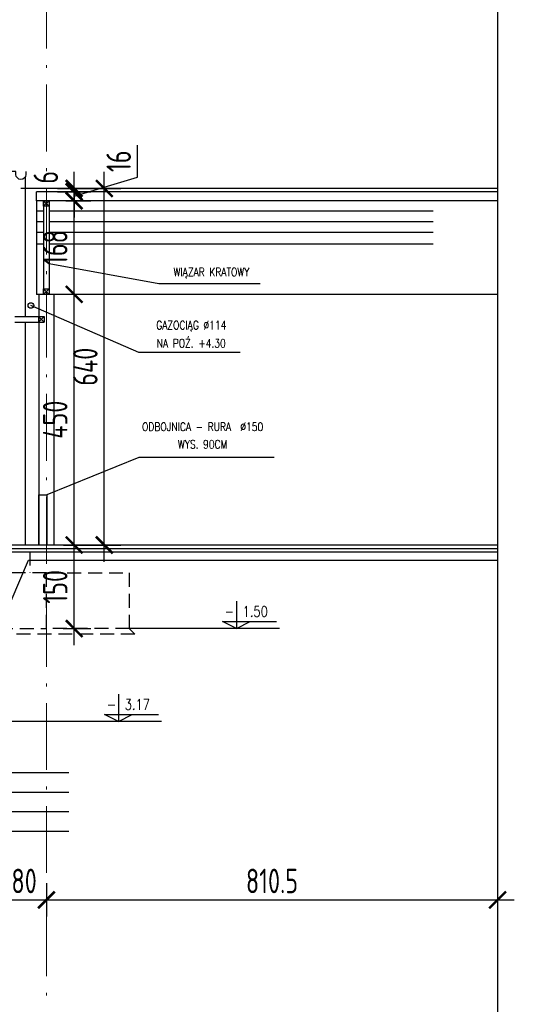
# Model space of a CAD drawing. Extents: x 153948 to 285449, y -89387 to -60195.
# Tile 107 of 108: x 284145 to 285034, y -77602 to -75835. Entities that reach past the tile are written whole.
import ezdxf
from ezdxf.enums import TextEntityAlignment as Align

# ---------------------------------------------------------------- set-up
doc = ezdxf.new("R2010")
doc.units = 0
doc.header["$LTSCALE"] = 100
doc.header["$MEASUREMENT"] = 0
doc.header["$PDMODE"] = 1
doc.linetypes.add('ACAD_ISO10W100', pattern=[18.5, 12, -3, 0.5, -3])
doc.linetypes.add('DASHED2', pattern=[0.375, 0.25, -0.125])
doc.layers.get('0').update_dxf_attribs({"linetype": 'CONTINUOUS'})
doc.layers.get('DEFPOINTS').update_dxf_attribs({"linetype": 'CONTINUOUS'})
for name, color, linetype in [('A-BUD-OP', 3, 'CONTINUOUS'), ('FUNDAM', 5, 'DASHED2'), ('GRUNT', 4, 'CONTINUOUS'), ('K-STA', 2, 'CONTINUOUS'), ('POSADZKA', 13, 'CONTINUOUS'), ('R-----OP', 2, 'CONTINUOUS'), ('R-RAM', 1, 'CONTINUOUS'), ('RYNNY', 2, 'CONTINUOUS'), ('WYMIARY', 1, 'CONTINUOUS')]:
    doc.layers.add(name, color=color, linetype=linetype)
doc.layers.add('OSIE', color=8, linetype='ACAD_ISO10W100', lineweight=15)
doc.styles.add('DYBY-NORMALNY-0-8-N', font='ROMANS.SHX', dxfattribs={"width": 0.8})
doc.styles.add('STYLE2', font='isocp.shx', dxfattribs={"width": 0.8})
doc.linetypes.add('ZIGZAG', pattern='A,0.0001,-0.2,[131,ltypeshp.shx,S=0.2,R=0,X=-0.2,Y=0],-0.4,[131,ltypeshp.shx,S=0.2,R=180,X=0.2,Y=0],-0.2', length=0.8001)
doc.dimstyles.new('KRESKI_100', dxfattribs={"dimscale": 20, "dimtxt": 2.2, "dimasz": 1.5, "dimexe": 1.5, "dimexo": 1.5, "dimgap": 0.6, "dimtad": 1, "dimdec": 1, "dimrnd": 0.5, "dimdsep": 46, "dimtxsty": 'STYLE2', "dimblk1": 'ARCHTICK', "dimblk2": 'ARCHTICK', "dimsah": 1, "dimcen": 2.5, "dimdle": 1.5, "dimclrd": 10, "dimclre": 10, "dimclrt": 15, "dimadec": 0, "dimazin": 0, "dimtfac": 1, "dimtdec": 1, "dimtmove": 1, "dimatfit": 3, "dimldrblk": 'ARCHTICK', "dimfxl": 1.5, "dimfxlon": 1, "dimtolj": 1, "dimtzin": 0, "dimarcsym": 0})

# ---------------------------------------------------------------- blocks, each defined once
blk = doc.blocks.new('_ARCHTICK')
at = {"color": 0, "linetype": 'ByBlock', "const_width": 0.15}
blk.add_lwpolyline([(-0.5, -0.5), (0.5, 0.5)], dxfattribs=at)
blk = doc.blocks.new('*D844')
at = {"layer": 'DEFPOINTS', "color": 0, "transparency": 16777216}
for p in [(284243.2, -76137.5), (284297.3, -76137.5), (284243.2, -76777.5)]:
    blk.add_point(p, dxfattribs=at)
at = {"layer": 'WYMIARY', "color": 10, "lineweight": -2, "transparency": 16777216}
for p, q in [((284297.3, -76807.5), (284297.3, -76107.5)), ((284273.2, -76137.5), (284327.3, -76137.5)), ((284273.2, -76777.5), (284327.3, -76777.5))]:
    blk.add_line(p, q, dxfattribs=at)
at = {"layer": 'WYMIARY', "color": 10, "lineweight": -2, "transparency": 16777216, "xscale": 30, "yscale": 30, "zscale": 30}
for p, rotation in [((284297.3, -76137.5), 90), ((284297.3, -76777.5), 270)]:
    blk.add_blockref('_ARCHTICK', p, dxfattribs=dict(at, rotation=rotation))
at = {"layer": 'WYMIARY', "color": 15, "transparency": 16777216, "insert": (284263.3, -76457.5), "char_height": 44, "attachment_point": 5, "rotation": 90, "style": 'STYLE2'}
blk.add_mtext('\\A1;640', dxfattribs=at)
blk = doc.blocks.new('*D845')
at = {"layer": 'DEFPOINTS', "color": 0, "transparency": 16777216}
for p in [(284147.3, -76137.5), (284175.8, -76143.5), (284243.2, -76137.5)]:
    blk.add_point(p, dxfattribs=at)
at = {"layer": 'WYMIARY', "color": 10, "lineweight": -2, "transparency": 16777216}
for p, q in [((284243.2, -76137.5), (284243.2, -76107.5)), ((284213.2, -76137.5), (284273.2, -76137.5)), ((284243.2, -76143.5), (284243.2, -76137.5)), ((284243.2, -76143.5), (284243.2, -76173.5))]:
    blk.add_line(p, q, dxfattribs=at)
at = {"layer": 'WYMIARY', "color": 10, "lineweight": -2, "transparency": 16777216, "xscale": 30, "yscale": 30, "zscale": 30}
for p, rotation in [((284243.2, -76137.5), 270), ((284243.2, -76143.5), 90)]:
    blk.add_blockref('_ARCHTICK', p, dxfattribs=dict(at, rotation=rotation))
at = {"layer": 'WYMIARY', "color": 15, "transparency": 16777216, "insert": (284192.3, -76117.5), "char_height": 44, "attachment_point": 5, "rotation": 90, "style": 'STYLE2'}
blk.add_mtext('\\A1;6', dxfattribs=at)
blk = doc.blocks.new('*D846')
at = {"layer": 'DEFPOINTS', "color": 0, "transparency": 16777216}
for p in [(284175.8, -76143.5), (284243.2, -76143.5), (284198.3, -76159.5)]:
    blk.add_point(p, dxfattribs=at)
at = {"layer": 'WYMIARY', "color": 10, "lineweight": -2, "transparency": 16777216}
for p, q in [((284357.2, -76117.3), (284357.2, -76059.9)), ((284243.2, -76143.5), (284243.2, -76113.5)), ((284243.2, -76151.5), (284357.2, -76117.3)), ((284213.2, -76143.5), (284273.2, -76143.5)), ((284243.2, -76159.5), (284243.2, -76143.5)), ((284243.2, -76159.5), (284243.2, -76143.5)), ((284243.2, -76159.5), (284243.2, -76189.5))]:
    blk.add_line(p, q, dxfattribs=at)
at = {"layer": 'WYMIARY', "color": 10, "lineweight": -2, "transparency": 16777216, "xscale": 30, "yscale": 30, "zscale": 30}
for p, rotation in [((284243.2, -76143.5), 270), ((284243.2, -76159.5), 90)]:
    blk.add_blockref('_ARCHTICK', p, dxfattribs=dict(at, rotation=rotation))
at = {"layer": 'WYMIARY', "color": 15, "transparency": 16777216, "insert": (284323.2, -76088.6), "char_height": 44, "attachment_point": 5, "rotation": 90, "style": 'STYLE2'}
blk.add_mtext('\\A1;16', dxfattribs=at)
blk = doc.blocks.new('*D847')
at = {"layer": 'DEFPOINTS', "color": 0, "transparency": 16777216}
for p in [(284198.3, -76159.5), (284243.2, -76159.5), (284206.9, -76327.5)]:
    blk.add_point(p, dxfattribs=at)
at = {"layer": 'WYMIARY', "color": 10, "lineweight": -2, "transparency": 16777216}
for p, q in [((284243.2, -76357.5), (284243.2, -76129.5)), ((284228.3, -76159.5), (284273.2, -76159.5))]:
    blk.add_line(p, q, dxfattribs=at)
at = {"layer": 'WYMIARY', "color": 10, "lineweight": -2, "transparency": 16777216, "xscale": 30, "yscale": 30, "zscale": 30}
for p, rotation in [((284243.2, -76159.5), 90), ((284243.2, -76327.5), 270)]:
    blk.add_blockref('_ARCHTICK', p, dxfattribs=dict(at, rotation=rotation))
at = {"layer": 'WYMIARY', "color": 15, "transparency": 16777216, "insert": (284209.2, -76243.5), "char_height": 44, "attachment_point": 5, "rotation": 90, "style": 'STYLE2'}
blk.add_mtext('\\A1;168', dxfattribs=at)
blk = doc.blocks.new('*D848')
at = {"layer": 'DEFPOINTS', "color": 0, "transparency": 16777216}
for p in [(284206.9, -76327.5), (284243.2, -76327.5), (284194.2, -76777.5)]:
    blk.add_point(p, dxfattribs=at)
at = {"layer": 'WYMIARY', "color": 10, "lineweight": -2, "transparency": 16777216}
for p, q in [((284243.2, -76807.5), (284243.2, -76297.5)), ((284236.9, -76327.5), (284273.2, -76327.5))]:
    blk.add_line(p, q, dxfattribs=at)
at = {"layer": 'WYMIARY', "color": 10, "lineweight": -2, "transparency": 16777216, "xscale": 30, "yscale": 30, "zscale": 30}
for p, rotation in [((284243.2, -76327.5), 90), ((284243.2, -76777.5), 270)]:
    blk.add_blockref('_ARCHTICK', p, dxfattribs=dict(at, rotation=rotation))
at = {"layer": 'WYMIARY', "color": 15, "transparency": 16777216, "insert": (284209.2, -76552.5), "char_height": 44, "attachment_point": 5, "rotation": 90, "style": 'STYLE2'}
blk.add_mtext('\\A1;450', dxfattribs=at)
blk = doc.blocks.new('*D849')
at = {"layer": 'DEFPOINTS', "color": 0, "transparency": 16777216}
for p in [(284194.2, -76777.5), (284243.2, -76777.5), (284193.3, -76927.5)]:
    blk.add_point(p, dxfattribs=at)
at = {"layer": 'WYMIARY', "color": 10, "lineweight": -2, "transparency": 16777216}
for p, q in [((284243.2, -76957.5), (284243.2, -76747.5)), ((284224.2, -76777.5), (284273.2, -76777.5)), ((284223.3, -76927.5), (284273.2, -76927.5))]:
    blk.add_line(p, q, dxfattribs=at)
at = {"layer": 'WYMIARY', "color": 10, "lineweight": -2, "transparency": 16777216, "xscale": 30, "yscale": 30, "zscale": 30}
for p, rotation in [((284243.2, -76777.5), 90), ((284243.2, -76927.5), 270)]:
    blk.add_blockref('_ARCHTICK', p, dxfattribs=dict(at, rotation=rotation))
at = {"layer": 'WYMIARY', "color": 15, "transparency": 16777216, "insert": (284209.2, -76852.5), "char_height": 44, "attachment_point": 5, "rotation": 90, "style": 'STYLE2'}
blk.add_mtext('\\A1;150', dxfattribs=at)
blk = doc.blocks.new('*D869')
at = {"layer": 'DEFPOINTS', "color": 0, "transparency": 16777216}
for p in [(284113.3, -77334.5), (284193.3, -77334.5), (284193.3, -77414.5)]:
    blk.add_point(p, dxfattribs=at)
at = {"layer": 'WYMIARY', "color": 15, "lineweight": -2, "transparency": 16777216}
blk.add_line((284193.3, -77384.5), (284193.3, -77444.5), dxfattribs=at)
at = {"layer": 'WYMIARY', "color": 10, "lineweight": -2, "transparency": 16777216}
blk.add_line((284083.3, -77414.5), (284223.3, -77414.5), dxfattribs=at)
at = {"layer": 'WYMIARY', "color": 10, "lineweight": -2, "transparency": 16777216, "xscale": 30, "yscale": 30, "zscale": 30, "rotation": 180}
blk.add_blockref('_ARCHTICK', (284113.3, -77414.5), dxfattribs=at)
at = {"layer": 'WYMIARY', "color": 10, "lineweight": -2, "transparency": 16777216, "xscale": 30, "yscale": 30, "zscale": 30}
blk.add_blockref('_ARCHTICK', (284193.3, -77414.5), dxfattribs=at)
at = {"layer": 'WYMIARY', "color": 15, "transparency": 16777216, "insert": (284153.3, -77380.5), "char_height": 44, "attachment_point": 5, "style": 'STYLE2'}
blk.add_mtext('\\A1;80', dxfattribs=at)
blk = doc.blocks.new('*D878')
at = {"layer": 'DEFPOINTS', "color": 0, "transparency": 16777216}
for p in [(284193.3, -77334.5), (285003.9, -77334.5), (285003.9, -77414.5)]:
    blk.add_point(p, dxfattribs=at)
at = {"layer": 'WYMIARY', "color": 15, "lineweight": -2, "transparency": 16777216}
blk.add_line((285003.9, -77384.5), (285003.9, -77444.5), dxfattribs=at)
at = {"layer": 'WYMIARY', "color": 10, "lineweight": -2, "transparency": 16777216}
blk.add_line((284163.3, -77414.5), (285033.9, -77414.5), dxfattribs=at)
at = {"layer": 'WYMIARY', "color": 10, "lineweight": -2, "transparency": 16777216, "xscale": 30, "yscale": 30, "zscale": 30, "rotation": 180}
blk.add_blockref('_ARCHTICK', (284193.3, -77414.5), dxfattribs=at)
at = {"layer": 'WYMIARY', "color": 10, "lineweight": -2, "transparency": 16777216, "xscale": 30, "yscale": 30, "zscale": 30}
blk.add_blockref('_ARCHTICK', (285003.9, -77414.5), dxfattribs=at)
at = {"layer": 'WYMIARY', "color": 15, "transparency": 16777216, "insert": (284598.6, -77380.5), "char_height": 44, "attachment_point": 5, "style": 'STYLE2'}
blk.add_mtext('\\A1;810.5', dxfattribs=at)

msp = doc.modelspace()

# ---------------------------------------------------------------- linework, layer by layer
at = {"layer": 'A-BUD-OP'}
for p, q in [((284534.62, -76878.14), (284534.62, -76927.52)), ((284509.92, -76914.64), (284606.58, -76914.64)), ((284534.62, -76927.52), (284509.92, -76914.64)), ((284534.62, -76927.52), (284559.32, -76914.64)), ((284322.67, -77045.14), (284322.67, -77094.52)), ((284322.67, -77094.52), (284297.97, -77081.64)), ((284297.97, -77081.64), (284394.62, -77081.64)), ((284322.67, -77094.52), (284347.37, -77081.64))]:
    msp.add_line(p, q, dxfattribs=at)
at = {"layer": 'FUNDAM'}
for points in [[(284063.33, -76827.52), (284063.33, -76789.52), (284163.33, -76789.52), (284163.33, -76827.52)], [(284342.29, -76927.52), (284352.29, -76937.52), (284023.33, -76937.52), (284033.33, -76927.52)]]:
    msp.add_lwpolyline(points, dxfattribs=at)
for points in [[(284193.33, -76827.52), (284033.33, -76827.52), (284033.33, -76927.52), (284193.33, -76927.52)], [(284193.33, -76927.52), (284193.33, -76827.52), (284342.29, -76827.52), (284342.29, -76927.52)]]:
    msp.add_lwpolyline(points, close=True, dxfattribs=at)
at = {"layer": 'GRUNT'}
for p, q in [((284130.33, -76783.52), (285003.92, -76783.52)), ((284130.33, -76789.52), (285003.92, -76789.52))]:
    msp.add_line(p, q, dxfattribs=at)
at = {"layer": 'K-STA', "linetype": 'ZIGZAG', "ltscale": 0.1}
msp.add_line((285003.92, -76137.52), (284147.34, -76137.52), dxfattribs=at)
at = {"layer": 'K-STA'}
for p, q in [((284175.83, -76159.52), (284175.83, -76143.52)), ((285003.92, -76143.52), (284175.83, -76143.52)), ((284175.83, -76159.52), (284175.83, -76237.52)), ((285003.92, -76159.52), (284175.83, -76159.52)), ((284188.33, -76178.52), (284175.83, -76178.52)), ((284888.33, -76178.52), (284198.33, -76178.52)), ((284188.33, -76197.52), (284175.83, -76197.52)), ((284888.33, -76197.52), (284198.33, -76197.52)), ((284188.33, -76216.52), (284175.83, -76216.52)), ((284888.33, -76216.52), (284198.33, -76216.52)), ((284206.93, -76327.52), (284179.73, -76327.52)), ((284136.83, -76367.52), (284189.2, -76367.52)), ((284136.83, -76377.52), (284189.2, -76377.52)), ((284179.2, -76367.52), (284179.2, -76377.52)), ((284189.2, -76367.52), (284189.2, -76377.52)), ((284179.2, -76687.52), (284194.2, -76687.52)), ((284179.2, -76687.52), (284179.2, -76777.52)), ((284194.2, -76687.52), (284194.2, -76777.52))]:
    msp.add_line(p, q, dxfattribs=at)
at = {"layer": 'K-STA', "ltscale": 0.1}
for p, q in [((284198.33, -76169.52), (284188.33, -76159.52)), ((284188.33, -76169.52), (284198.33, -76159.52)), ((284188.33, -76159.52), (284188.33, -76327.52)), ((284198.33, -76159.52), (284198.33, -76327.52)), ((284179.73, -76327.52), (284179.73, -76777.52)), ((284188.33, -76327.52), (284198.33, -76317.52)), ((284198.33, -76327.52), (284188.33, -76317.52)), ((284206.93, -76327.52), (284206.93, -76777.52)), ((284189.2, -76377.52), (284179.2, -76367.52)), ((284179.2, -76377.52), (284189.2, -76367.52))]:
    msp.add_line(p, q, dxfattribs=at)
at = {"layer": 'K-STA', "color": 1}
for p, q in [((284188.33, -76237.52), (284175.83, -76237.52)), ((284888.33, -76237.52), (284198.33, -76237.52)), ((285003.92, -76327.52), (284175.83, -76327.52))]:
    msp.add_line(p, q, dxfattribs=at)
at = {"layer": 'K-STA', "color": 1, "ltscale": 0.1}
msp.add_line((284175.83, -76237.52), (284175.83, -76327.52), dxfattribs=at)
at = {"layer": 'K-STA'}
for points in [[(284188.33, -76169.52), (284188.33, -76159.52), (284198.33, -76159.52), (284198.33, -76169.52)], [(284188.33, -76327.52), (284188.33, -76317.52), (284198.33, -76317.52), (284198.33, -76327.52)]]:
    msp.add_lwpolyline(points, close=True, dxfattribs=at)
at = {"layer": 'OSIE', "ltscale": 0.1}
msp.add_line((284193.33, -75396.16), (284193.33, -77591.48), dxfattribs=at)
at = {"layer": 'POSADZKA'}
msp.add_line((285003.92, -76777.52), (280641.35, -76777.52), dxfattribs=at)
at = {"layer": 'POSADZKA', "color": 2}
for p, q in [((284130.33, -76877.52), (284160.96, -76804.52)), ((284160.96, -76804.52), (285003.92, -76804.52))]:
    msp.add_line(p, q, dxfattribs=at)
at = {"layer": 'R-----OP'}
for p, q in [((284395.38, -76308.4), (284198.33, -76272.62)), ((284577.49, -76308.4), (284395.38, -76308.4)), ((284359.14, -76431.94), (284165.47, -76347.52)), ((284541.26, -76431.94), (284359.14, -76431.94)), ((284359.14, -76620.43), (284194.2, -76687.52)), ((284602.55, -76620.43), (284359.14, -76620.43))]:
    msp.add_line(p, q, dxfattribs=at)
at = {"layer": 'R-----OP', "color": 1}
for p, q in [((283792.06, -77186.02), (284233.78, -77186.02)), ((283792.06, -77221.02), (284233.78, -77221.02)), ((283792.06, -77256.02), (284233.78, -77256.02)), ((283792.06, -77291.02), (284233.78, -77291.02))]:
    msp.add_line(p, q, dxfattribs=at)
at = {"layer": 'R-RAM'}
msp.add_lwpolyline([(280641.35, -74141.47), (285003.92, -74141.47), (285003.92, -78501.16), (280641.35, -78501.16)], close=True, dxfattribs=at)
at = {"layer": 'RYNNY'}
for p, q in [((284155.09, -76117.19), (284155.09, -76367.52)), ((284155.09, -76377.52), (284155.09, -76777.52))]:
    msp.add_line(p, q, dxfattribs=at)
msp.add_lwpolyline([(284156.59, -76107.21), (284156.59, -76112.21, -1), (284138.59, -76112.21), (284138.59, -76107.21), (284131.33, -76107.21)], format="xyb", dxfattribs=at)
msp.add_circle((284165.47, -76347.52), 5, dxfattribs=at)
at = {"layer": 'WYMIARY', "ltscale": 0.12}
for p, q in [((284612.19, -76927.52), (284342.29, -76927.52)), ((284400.23, -77094.52), (284130.33, -77094.52))]:
    msp.add_line(p, q, dxfattribs=at)

# ---------------------------------------------------------------- texts
at = {"layer": 'A-BUD-OP', "style": 'DYBY-NORMALNY-0-8-N', "width": 0.8}
for s, p in [('1.50', (284546.03, -76906.14)), ('-', (284513.81, -76906.14)), ('3.17', (284334.07, -77073.14)), ('-', (284301.85, -77073.14))]:
    msp.add_text(s, height=18.75, dxfattribs=at).set_placement(p)
at = {"layer": 'R-----OP', "color": 2, "style": 'DYBY-NORMALNY-0-8-N', "width": 0.8}
for s, p in [('WIĄZAR KRATOWY', (284489.84, -76289.36)), ('GAZOCIĄG %%C114', (284453.61, -76384.63)), ('NA POŹ. +4.30', (284453.61, -76412.9)), ('ODBOJNICA - RURA  %%C150', (284474.04, -76565.26)), ('WYS. 90CM', (284474.04, -76596.68))]:
    msp.add_text(s, height=15, dxfattribs=at).set_placement(p, align=Align.MIDDLE)

# ---------------------------------------------------------------- dimensions: what is measured, and where the dimension line sits
at = {"layer": 'WYMIARY'}
for base, p1, p2, picture, middle in [((284243.21, -76143.52), (284198.33, -76159.52), (284175.83, -76143.52), '*D846', (284323.21, -76105.32)), ((284243.21, -76159.52), (284206.93, -76327.52), (284198.33, -76159.52), '*D847', (284209.21, -76243.52)), ((284243.21, -76327.52), (284194.2, -76777.52), (284206.93, -76327.52), '*D848', (284209.21, -76552.52))]:
    dim = msp.add_linear_dim(base=base, p1=p1, p2=p2, angle=90, dimstyle='KRESKI_100', override={"dimse1": 1}, dxfattribs=at)
    dim.commit()
    dim.dimension.update_dxf_attribs({"geometry": picture, "text_midpoint": middle})
dim = msp.add_linear_dim(base=(284243.21, -76137.52), p1=(284175.83, -76143.52), p2=(284147.34, -76137.52), angle=90, dimstyle='KRESKI_100', override={"dimse1": 1}, dxfattribs=at)
dim.commit()
dim.dimension.update_dxf_attribs({"geometry": '*D845', "text_midpoint": (284226.33, -76117.48), "dimtype": 160})
for base, p1, p2, picture, middle in [((284297.26, -76137.52), (284243.21, -76777.52), (284243.21, -76137.52), '*D844', (284263.26, -76457.52)), ((284243.21, -76777.52), (284193.33, -76927.52), (284194.2, -76777.52), '*D849', (284209.21, -76852.52))]:
    dim = msp.add_linear_dim(base=base, p1=p1, p2=p2, angle=90, dimstyle='KRESKI_100', dxfattribs=at)
    dim.commit()
    dim.dimension.update_dxf_attribs({"geometry": picture, "text_midpoint": middle})
for base, p1, p2, picture, middle in [((284193.33, -77414.49), (284113.33, -77334.49), (284193.33, -77334.49), '*D869', (284153.33, -77380.49)), ((285003.92, -77414.49), (284193.33, -77334.49), (285003.92, -77334.49), '*D878', (284598.63, -77380.49))]:
    dim = msp.add_linear_dim(base=base, p1=p1, p2=p2, dimstyle='KRESKI_100', override={"dimse1": 1, "dimclre": 15}, dxfattribs=at)
    dim.commit()
    dim.dimension.update_dxf_attribs({"geometry": picture, "text_midpoint": middle})

doc.saveas('drawing.dxf')
